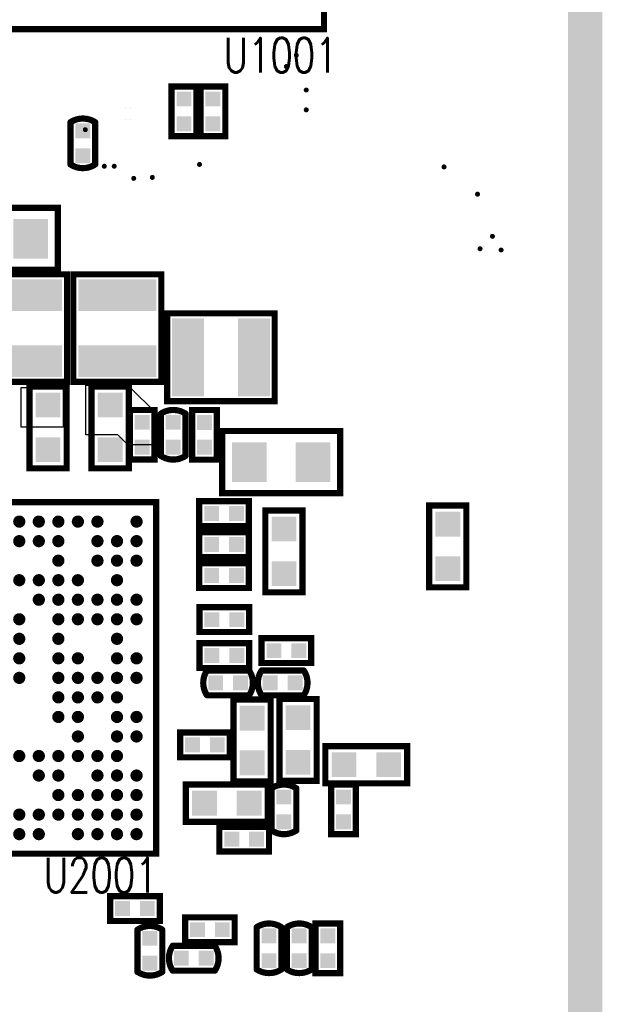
# Model space of a CAD drawing. Extents: x -1.9 to 62.2, y -5.8 to 85.1.
# Tile 7 of 13: x 33.9 to 45.9, y 34.2 to 54.3. Entities that reach past the tile are written whole.
import ezdxf

# ---------------------------------------------------------------- set-up
doc = ezdxf.new("R2010")
doc.units = 0
doc.linetypes.add('KEEPOUT_00001000$0', pattern=[2, 1, 1])
doc.layers.get('0').update_dxf_attribs({"linetype": 'CONTINUOUS'})
for name, color, linetype in [('2D_LINE_01', 96, 'CONTINUOUS'), ('DRIL_NPLTE_THRU_01', 3, 'CONTINUOUS'), ('DRIL_PLTE_THRU_01', 3, 'CONTINUOUS'), ('KEEPOUT_01', 1, 'CONTINUOUS'), ('PADS_INNER', 96, 'CONTINUOUS'), ('PADS_TOP', 96, 'CONTINUOUS'), ('PART_TOP_2DLINE_00', 1, 'CONTINUOUS'), ('PART_TOP_2DLINE_01', 1, 'CONTINUOUS'), ('TEXT_26', 255, 'CONTINUOUS')]:
    doc.layers.add(name, color=color, linetype=linetype)
doc.styles.add('W0$1016', font='simplex', dxfattribs={"width": 0.75})

# ---------------------------------------------------------------- blocks, each defined once
blk = doc.blocks.new('DRAWING_142')
at = {"layer": '2D_LINE_01', "const_width": 0.7}
blk.add_lwpolyline([(0.73684, -1.5268), (0.73684, -70.2268), (16.29284, -70.2268), (16.29284, -51.6262), (23.73684, -51.6262), (23.73684, -1.5268), (0.89284, -1.5268)], dxfattribs=at)
blk = doc.blocks.new('KEEPOUT_70')
at = {"layer": 'KEEPOUT_01', "linetype": 'KEEPOUT_00001000$0'}
blk.add_lwpolyline([(0, 0), (0, -0.8128), (-0.8636, -0.8128), (-0.8636, 0)], close=True, dxfattribs=at)
blk = doc.blocks.new('KEEPOUT_71')
at = {"layer": 'KEEPOUT_01', "linetype": 'KEEPOUT_00001000$0'}
blk.add_lwpolyline([(0, -0.508), (0, -1.1176), (-0.6096, -1.1176), (-0.8128, -0.9144), (-1.4732, -0.9144), (-1.4732, 0.1016), (-0.6096, 0.1016)], close=True, dxfattribs=at)
blk = doc.blocks.new('SMOOTH_0$127')
at = {"const_width": 0.0635}
blk.add_lwpolyline([(-0.03175, 0, 1), (0.03175, 0, 1)], format="xyb", close=True, dxfattribs=at)
blk = doc.blocks.new('PART_BODY_TOP_2')
at = {"layer": 'PART_TOP_2DLINE_00', "const_width": 0.127}
blk.add_lwpolyline([(-1.1, 0.9), (1.1, 0.9), (1.1, -0.9), (-1.1, -0.9)], close=True, dxfattribs=at)
at = {"layer": 'PART_TOP_2DLINE_00'}
for p in [(-1.1, 0.9), (1.1, 0.9), (-1.1, -0.9), (1.1, -0.9)]:
    blk.add_blockref('SMOOTH_0$127', p, dxfattribs=at)
blk = doc.blocks.new('DRIL_HOLE_0')
blk.add_lwpolyline([(0, 0, 1), (0, 0, 1)], format="xyb", close=True)
blk = doc.blocks.new('PAD_0')
blk.add_lwpolyline([(0, 0, 1), (0, 0, 1)], format="xyb", close=True)
blk = doc.blocks.new('PAD_1')
at = {"const_width": 0.65}
blk.add_lwpolyline([(-0.8, 0), (0.8, 0)], dxfattribs=at)
blk = doc.blocks.new('STK_TOP_44')
at = {"layer": 'DRIL_NPLTE_THRU_01'}
blk.add_blockref('DRIL_HOLE_0', (0, 0), dxfattribs=at)
at = {"layer": 'PADS_INNER'}
blk.add_blockref('PAD_0', (0, 0), dxfattribs=at)
at = {"layer": 'PADS_TOP', "rotation": 90}
blk.add_blockref('PAD_1', (0, 0), dxfattribs=at)
blk = doc.blocks.new('SYM_TOP_10')
for name, p in [('STK_TOP_44', (-0.675, 0)), ('STK_TOP_44', (0.675, 0)), ('PART_BODY_TOP_2', (0, 0))]:
    blk.add_blockref(name, p)
blk = doc.blocks.new('PART_TOP_12')
blk.add_blockref('SYM_TOP_10', (0, 0))
blk = doc.blocks.new('PART_BODY_TOP_6')
at = {"layer": 'KEEPOUT_01', "linetype": 'KEEPOUT_00001000$0'}
blk.add_lwpolyline([(3.6, 3.6), (-3.6, 3.6), (-3.6, -3.6), (3.6, -3.6)], close=True, dxfattribs=at)
at = {"layer": 'PART_TOP_2DLINE_00', "const_width": 0.127}
blk.add_lwpolyline([(-2.65, 3.85), (-3.85, 3.85), (-3.85, 2.65)], dxfattribs=at)
blk.add_lwpolyline([(3.6, 3.6), (-3.6, 3.6), (-3.6, -3.6), (3.6, -3.6)], close=True, dxfattribs=at)
at = {"layer": 'PART_TOP_2DLINE_00'}
for p in [(-3.85, 3.85), (-2.65, 3.85), (-3.6, 3.6), (3.6, 3.6), (-3.85, 2.65), (-3.6, -3.6), (3.6, -3.6)]:
    blk.add_blockref('SMOOTH_0$127', p, dxfattribs=at)
blk = doc.blocks.new('PAD_4')
at = {"const_width": 0.125}
blk.add_lwpolyline([(0, -0.0625, 1), (0, 0.0625, 1)], format="xyb", close=True, dxfattribs=at)
blk = doc.blocks.new('STK_TOP_55')
at = {"layer": 'DRIL_NPLTE_THRU_01'}
blk.add_blockref('DRIL_HOLE_0', (0, 0), dxfattribs=at)
at = {"layer": 'PADS_INNER'}
blk.add_blockref('PAD_0', (0, 0), dxfattribs=at)
at = {"layer": 'PADS_TOP'}
blk.add_blockref('PAD_4', (0, 0), dxfattribs=at)
blk = doc.blocks.new('SYM_TOP_14')
for name, p in [('PART_BODY_TOP_6', (0, 0)), ('STK_TOP_55', (-3.2, 3.2)), ('STK_TOP_55', (-2.8, 3.2)), ('STK_TOP_55', (-2.4, 3.2)), ('STK_TOP_55', (-2, 3.2)), ('STK_TOP_55', (-1.2, 3.2)), ('STK_TOP_55', (-0.8, 3.2)), ('STK_TOP_55', (0, 3.2)), ('STK_TOP_55', (0.4, 3.2)), ('STK_TOP_55', (0.8, 3.2)), ('STK_TOP_55', (1.2, 3.2)), ('STK_TOP_55', (1.6, 3.2)), ('STK_TOP_55', (2, 3.2)), ('STK_TOP_55', (2.4, 3.2)), ('STK_TOP_55', (3.2, 3.2)), ('STK_TOP_55', (-3.2, 2.8)), ('STK_TOP_55', (-2.8, 2.8)), ('STK_TOP_55', (-2.4, 2.8)), ('STK_TOP_55', (-1.6, 2.8)), ('STK_TOP_55', (-1.2, 2.8)), ('STK_TOP_55', (-0.8, 2.8)), ('STK_TOP_55', (-0.4, 2.8)), ('STK_TOP_55', (0, 2.8)), ('STK_TOP_55', (0.4, 2.8)), ('STK_TOP_55', (0.8, 2.8)), ('STK_TOP_55', (1.2, 2.8)), ('STK_TOP_55', (1.6, 2.8)), ('STK_TOP_55', (2.4, 2.8)), ('STK_TOP_55', (2.8, 2.8)), ('STK_TOP_55', (3.2, 2.8)), ('STK_TOP_55', (-3.2, 2.4)), ('STK_TOP_55', (-2.8, 2.4)), ('STK_TOP_55', (-2.4, 2.4)), ('STK_TOP_55', (-1.6, 2.4)), ('STK_TOP_55', (1.6, 2.4)), ('STK_TOP_55', (2.4, 2.4)), ('STK_TOP_55', (2.8, 2.4)), ('STK_TOP_55', (3.2, 2.4)), ('STK_TOP_55', (-3.2, 2)), ('STK_TOP_55', (-2.8, 2)), ('STK_TOP_55', (-2.4, 2)), ('STK_TOP_55', (-0.8, 2)), ('STK_TOP_55', (-0.4, 2)), ('STK_TOP_55', (0.4, 2)), ('STK_TOP_55', (0.8, 2)), ('STK_TOP_55', (1.2, 2)), ('STK_TOP_55', (1.6, 2)), ('STK_TOP_55', (2, 2)), ('STK_TOP_55', (2.8, 2)), ('STK_TOP_55', (-3.2, 1.6)), ('STK_TOP_55', (-2.8, 1.6)), ('STK_TOP_55', (-2.4, 1.6)), ('STK_TOP_55', (-2, 1.6)), ('STK_TOP_55', (-1.6, 1.6)), ('STK_TOP_55', (-0.4, 1.6)), ('STK_TOP_55', (0.4, 1.6)), ('STK_TOP_55', (1.2, 1.6)), ('STK_TOP_55', (1.6, 1.6)), ('STK_TOP_55', (2, 1.6)), ('STK_TOP_55', (2.4, 1.6)), ('STK_TOP_55', (2.8, 1.6)), ('STK_TOP_55', (3.2, 1.6)), ('STK_TOP_55', (-2.8, 1.2)), ('STK_TOP_55', (-0.4, 1.2)), ('STK_TOP_55', (0, 1.2)), ('STK_TOP_55', (0.4, 1.2)), ('STK_TOP_55', (0.8, 1.2)), ('STK_TOP_55', (1.6, 1.2)), ('STK_TOP_55', (2, 1.2)), ('STK_TOP_55', (2.4, 1.2)), ('STK_TOP_55', (2.8, 1.2)), ('STK_TOP_55', (3.2, 1.2)), ('STK_TOP_55', (-3.2, 0.8)), ('STK_TOP_55', (-2.4, 0.8)), ('STK_TOP_55', (-2, 0.8)), ('STK_TOP_55', (-1.6, 0.8)), ('STK_TOP_55', (-0.4, 0.8)), ('STK_TOP_55', (0, 0.8)), ('STK_TOP_55', (0.4, 0.8)), ('STK_TOP_55', (0.8, 0.8)), ('STK_TOP_55', (1.6, 0.8)), ('STK_TOP_55', (2.8, 0.8)), ('STK_TOP_55', (-2.8, 0.4)), ('STK_TOP_55', (-2.4, 0.4)), ('STK_TOP_55', (-2, 0.4)), ('STK_TOP_55', (-1.6, 0.4)), ('STK_TOP_55', (-0.4, 0.4)), ('STK_TOP_55', (0, 0.4)), ('STK_TOP_55', (0.4, 0.4)), ('STK_TOP_55', (0.8, 0.4)), ('STK_TOP_55', (1.6, 0.4)), ('STK_TOP_55', (2, 0.4)), ('STK_TOP_55', (2.8, 0.4)), ('STK_TOP_55', (3.2, 0.4)), ('STK_TOP_55', (-3.2, 0)), ('STK_TOP_55', (-2.8, 0)), ('STK_TOP_55', (-1.6, 0)), ('STK_TOP_55', (-0.4, 0)), ('STK_TOP_55', (0, 0)), ('STK_TOP_55', (0.4, 0)), ('STK_TOP_55', (0.8, 0)), ('STK_TOP_55', (1.6, 0)), ('STK_TOP_55', (2, 0)), ('STK_TOP_55', (2.4, 0)), ('STK_TOP_55', (2.8, 0)), ('STK_TOP_55', (3.2, 0)), ('STK_TOP_55', (-3.2, -0.4)), ('STK_TOP_55', (-2.8, -0.4)), ('STK_TOP_55', (-2.4, -0.4)), ('STK_TOP_55', (-1.6, -0.4)), ('STK_TOP_55', (1.6, -0.4)), ('STK_TOP_55', (2, -0.4)), ('STK_TOP_55', (2.4, -0.4)), ('STK_TOP_55', (2.8, -0.4)), ('STK_TOP_55', (-2.8, -0.8)), ('STK_TOP_55', (-2, -0.8)), ('STK_TOP_55', (-1.2, -0.8)), ('STK_TOP_55', (-0.4, -0.8)), ('STK_TOP_55', (0, -0.8)), ('STK_TOP_55', (1.6, -0.8)), ('STK_TOP_55', (2, -0.8)), ('STK_TOP_55', (2.8, -0.8)), ('STK_TOP_55', (3.2, -0.8)), ('STK_TOP_55', (-3.2, -1.2)), ('STK_TOP_55', (-2.8, -1.2)), ('STK_TOP_55', (-2.4, -1.2)), ('STK_TOP_55', (-2, -1.2)), ('STK_TOP_55', (-1.6, -1.2)), ('STK_TOP_55', (2, -1.2)), ('STK_TOP_55', (2.8, -1.2)), ('STK_TOP_55', (3.2, -1.2)), ('STK_TOP_55', (-3.2, -1.6)), ('STK_TOP_55', (-2.8, -1.6)), ('STK_TOP_55', (-1.6, -1.6)), ('STK_TOP_55', (-1.2, -1.6)), ('STK_TOP_55', (-0.8, -1.6)), ('STK_TOP_55', (-0.4, -1.6)), ('STK_TOP_55', (0, -1.6)), ('STK_TOP_55', (0.4, -1.6)), ('STK_TOP_55', (0.8, -1.6)), ('STK_TOP_55', (1.2, -1.6)), ('STK_TOP_55', (1.6, -1.6)), ('STK_TOP_55', (2, -1.6)), ('STK_TOP_55', (2.4, -1.6)), ('STK_TOP_55', (2.8, -1.6)), ('STK_TOP_55', (-2.8, -2)), ('STK_TOP_55', (-2, -2)), ('STK_TOP_55', (-1.6, -2)), ('STK_TOP_55', (-1.2, -2)), ('STK_TOP_55', (-0.4, -2)), ('STK_TOP_55', (0, -2)), ('STK_TOP_55', (0.4, -2)), ('STK_TOP_55', (1.2, -2)), ('STK_TOP_55', (1.6, -2)), ('STK_TOP_55', (2.4, -2)), ('STK_TOP_55', (2.8, -2)), ('STK_TOP_55', (3.2, -2)), ('STK_TOP_55', (-3.2, -2.4)), ('STK_TOP_55', (-2.8, -2.4)), ('STK_TOP_55', (-2.4, -2.4)), ('STK_TOP_55', (-2, -2.4)), ('STK_TOP_55', (-1.6, -2.4)), ('STK_TOP_55', (-1.2, -2.4)), ('STK_TOP_55', (0, -2.4)), ('STK_TOP_55', (0.4, -2.4)), ('STK_TOP_55', (1.6, -2.4)), ('STK_TOP_55', (2, -2.4)), ('STK_TOP_55', (2.4, -2.4)), ('STK_TOP_55', (2.8, -2.4)), ('STK_TOP_55', (3.2, -2.4)), ('STK_TOP_55', (-3.2, -2.8)), ('STK_TOP_55', (-2.8, -2.8)), ('STK_TOP_55', (-2.4, -2.8)), ('STK_TOP_55', (-2, -2.8)), ('STK_TOP_55', (-1.6, -2.8)), ('STK_TOP_55', (-1.2, -2.8)), ('STK_TOP_55', (-0.8, -2.8)), ('STK_TOP_55', (-0.4, -2.8)), ('STK_TOP_55', (0, -2.8)), ('STK_TOP_55', (0.4, -2.8)), ('STK_TOP_55', (0.8, -2.8)), ('STK_TOP_55', (1.2, -2.8)), ('STK_TOP_55', (1.6, -2.8)), ('STK_TOP_55', (2, -2.8)), ('STK_TOP_55', (2.4, -2.8)), ('STK_TOP_55', (2.8, -2.8)), ('STK_TOP_55', (3.2, -2.8)), ('STK_TOP_55', (-3.2, -3.2)), ('STK_TOP_55', (-2.8, -3.2)), ('STK_TOP_55', (-2.4, -3.2)), ('STK_TOP_55', (-1.6, -3.2)), ('STK_TOP_55', (-1.2, -3.2)), ('STK_TOP_55', (-0.4, -3.2)), ('STK_TOP_55', (0, -3.2)), ('STK_TOP_55', (0.8, -3.2)), ('STK_TOP_55', (1.2, -3.2)), ('STK_TOP_55', (2, -3.2)), ('STK_TOP_55', (2.4, -3.2)), ('STK_TOP_55', (2.8, -3.2)), ('STK_TOP_55', (3.2, -3.2))]:
    blk.add_blockref(name, p)
blk = doc.blocks.new('PART_TOP_22')
blk.add_blockref('SYM_TOP_14', (0, 0))
blk = doc.blocks.new('PAD_5')
at = {"const_width": 0.0508}
blk.add_lwpolyline([(0, -0.0254, 1), (0, 0.0254, 1)], format="xyb", close=True, dxfattribs=at)
blk = doc.blocks.new('STK_TOP_52')
at = {"layer": 'DRIL_PLTE_THRU_01'}
blk.add_blockref('DRIL_HOLE_0', (0, 0), dxfattribs=at)
at = {"layer": 'PADS_INNER'}
blk.add_blockref('PAD_0', (0, 0), dxfattribs=at)
at = {"layer": 'PADS_TOP'}
blk.add_blockref('PAD_5', (0, 0), dxfattribs=at)
blk = doc.blocks.new('SYM_TOP_19')
blk.add_blockref('STK_TOP_52', (0, 0))
blk = doc.blocks.new('PART_TOP_32')
blk.add_blockref('SYM_TOP_19', (0, 0))
blk = doc.blocks.new('PART_TOP_33')
blk.add_blockref('SYM_TOP_19', (0, 0))
blk = doc.blocks.new('PART_TOP_34')
blk.add_blockref('SYM_TOP_19', (0, 0))
blk = doc.blocks.new('PART_TOP_35')
blk.add_blockref('SYM_TOP_19', (0, 0))
blk = doc.blocks.new('PART_TOP_36')
blk.add_blockref('SYM_TOP_19', (0, 0))
blk = doc.blocks.new('PART_TOP_37')
blk.add_blockref('SYM_TOP_19', (0, 0))
blk = doc.blocks.new('PART_TOP_38')
blk.add_blockref('SYM_TOP_19', (0, 0))
blk = doc.blocks.new('PART_TOP_39')
blk.add_blockref('SYM_TOP_19', (0, 0))
blk = doc.blocks.new('PART_TOP_40')
blk.add_blockref('SYM_TOP_19', (0, 0))
blk = doc.blocks.new('PART_TOP_41')
blk.add_blockref('SYM_TOP_19', (0, 0))
blk = doc.blocks.new('PART_TOP_42')
blk.add_blockref('SYM_TOP_19', (0, 0))
blk = doc.blocks.new('PART_TOP_43')
blk.add_blockref('SYM_TOP_19', (0, 0))
blk = doc.blocks.new('PART_TOP_44')
blk.add_blockref('SYM_TOP_19', (0, 0))
blk = doc.blocks.new('PART_TOP_45')
blk.add_blockref('SYM_TOP_19', (0, 0))
blk = doc.blocks.new('PART_TOP_46')
blk.add_blockref('SYM_TOP_19', (0, 0))
blk = doc.blocks.new('STK_TOP_53')
at = {"layer": 'DRIL_PLTE_THRU_01'}
blk.add_blockref('DRIL_HOLE_0', (0, 0), dxfattribs=at)
at = {"layer": 'PADS_INNER'}
blk.add_blockref('PAD_0', (0, 0), dxfattribs=at)
at = {"layer": 'PADS_TOP'}
blk.add_blockref('PAD_0', (0, 0), dxfattribs=at)
blk = doc.blocks.new('SYM_TOP_20')
blk.add_blockref('STK_TOP_53', (0, 0))
blk = doc.blocks.new('PART_TOP_72')
blk.add_blockref('SYM_TOP_20', (0, 0))
blk = doc.blocks.new('PART_TOP_73')
blk.add_blockref('SYM_TOP_20', (0, 0))
blk = doc.blocks.new('PART_TOP_74')
blk.add_blockref('SYM_TOP_20', (0, 0))
blk = doc.blocks.new('PART_TOP_75')
blk.add_blockref('SYM_TOP_20', (0, 0))
blk = doc.blocks.new('PART_TOP_76')
blk.add_blockref('SYM_TOP_20', (0, 0))
blk = doc.blocks.new('PART_TOP_77')
blk.add_blockref('SYM_TOP_20', (0, 0))
blk = doc.blocks.new('PART_TOP_78')
blk.add_blockref('SYM_TOP_20', (0, 0))
blk = doc.blocks.new('PART_TOP_79')
blk.add_blockref('SYM_TOP_20', (0, 0))
blk = doc.blocks.new('PART_TOP_80')
blk.add_blockref('SYM_TOP_20', (0, 0))
blk = doc.blocks.new('PART_TOP_81')
blk.add_blockref('SYM_TOP_20', (0, 0))
blk = doc.blocks.new('PART_TOP_82')
blk.add_blockref('SYM_TOP_20', (0, 0))
blk = doc.blocks.new('PART_TOP_83')
blk.add_blockref('SYM_TOP_20', (0, 0))
blk = doc.blocks.new('PART_TOP_84')
blk.add_blockref('SYM_TOP_20', (0, 0))
blk = doc.blocks.new('PART_TOP_85')
blk.add_blockref('SYM_TOP_20', (0, 0))
blk = doc.blocks.new('STK_TOP_94')
at = {"layer": 'DRIL_PLTE_THRU_01'}
blk.add_blockref('DRIL_HOLE_0', (0, 0), dxfattribs=at)
at = {"layer": 'PADS_INNER'}
blk.add_blockref('PAD_0', (0, 0), dxfattribs=at)
at = {"layer": 'PADS_TOP'}
blk.add_blockref('PAD_0', (0, 0), dxfattribs=at)
blk = doc.blocks.new('SYM_TOP_24')
blk.add_blockref('STK_TOP_94', (0, 0))
blk = doc.blocks.new('PART_TOP_125')
blk.add_blockref('SYM_TOP_24', (0, 0))
blk = doc.blocks.new('PART_TOP_126')
blk.add_blockref('SYM_TOP_24', (0, 0))
blk = doc.blocks.new('PART_TOP_129')
blk.add_blockref('SYM_TOP_24', (0, 0))
blk = doc.blocks.new('PART_TOP_130')
blk.add_blockref('SYM_TOP_24', (0, 0))
blk = doc.blocks.new('PART_TOP_170')
blk.add_blockref('SYM_TOP_10', (0, 0))
blk = doc.blocks.new('PART_TOP_171')
blk.add_blockref('SYM_TOP_10', (0, 0))
blk = doc.blocks.new('PART_BODY_TOP_4')
at = {"layer": 'PART_TOP_2DLINE_01', "const_width": 0.127}
blk.add_lwpolyline([(-0.4318, 0.254), (0.4318, 0.254, -0.3000144), (0.4318, -0.254), (-0.4318, -0.254, -0.3000144)], format="xyb", close=True, dxfattribs=at)
at = {"layer": 'PART_TOP_2DLINE_01'}
for p in [(-0.4318, 0.254), (0.4318, 0.254), (-0.4318, -0.254), (0.4318, -0.254)]:
    blk.add_blockref('SMOOTH_0$127', p, dxfattribs=at)
blk = doc.blocks.new('PAD_2')
at = {"const_width": 0.3048}
blk.add_lwpolyline([(-0.1524, 0), (0.1524, 0)], dxfattribs=at)
blk = doc.blocks.new('STK_TOP_46')
at = {"layer": 'DRIL_PLTE_THRU_01'}
blk.add_blockref('DRIL_HOLE_0', (0, 0), dxfattribs=at)
at = {"layer": 'PADS_INNER'}
blk.add_blockref('PAD_0', (0, 0), dxfattribs=at)
at = {"layer": 'PADS_TOP'}
blk.add_blockref('PAD_2', (0, 0), dxfattribs=at)
blk = doc.blocks.new('SYM_TOP_12')
for name, p in [('PART_BODY_TOP_4', (0, 0)), ('STK_TOP_46', (-0.254, 0)), ('STK_TOP_46', (0.254, 0))]:
    blk.add_blockref(name, p)
blk = doc.blocks.new('PART_TOP_173')
blk.add_blockref('SYM_TOP_12', (0, 0))
blk = doc.blocks.new('PART_BODY_TOP_75')
at = {"layer": 'PART_TOP_2DLINE_01', "const_width": 0.127}
blk.add_lwpolyline([(-0.508, 0.254), (0.508, 0.254), (0.508, -0.254), (-0.508, -0.254)], close=True, dxfattribs=at)
at = {"layer": 'PART_TOP_2DLINE_01'}
for p in [(-0.508, 0.254), (0.508, 0.254), (-0.508, -0.254), (0.508, -0.254)]:
    blk.add_blockref('SMOOTH_0$127', p, dxfattribs=at)
blk = doc.blocks.new('STK_TOP_41')
at = {"layer": 'DRIL_NPLTE_THRU_01'}
blk.add_blockref('DRIL_HOLE_0', (0, 0), dxfattribs=at)
at = {"layer": 'PADS_INNER'}
blk.add_blockref('PAD_0', (0, 0), dxfattribs=at)
at = {"layer": 'PADS_TOP'}
blk.add_blockref('PAD_2', (0, 0), dxfattribs=at)
blk = doc.blocks.new('SYM_TOP_29')
for name, p in [('PART_BODY_TOP_75', (0, 0)), ('STK_TOP_41', (-0.254, 0)), ('STK_TOP_41', (0.254, 0))]:
    blk.add_blockref(name, p)
blk = doc.blocks.new('PART_TOP_217')
blk.add_blockref('SYM_TOP_29', (0, 0))
blk = doc.blocks.new('PART_TOP_247')
blk.add_blockref('SYM_TOP_29', (0, 0))
blk = doc.blocks.new('PART_TOP_248')
blk.add_blockref('SYM_TOP_29', (0, 0))
blk = doc.blocks.new('PART_TOP_249')
blk.add_blockref('SYM_TOP_29', (0, 0))
blk = doc.blocks.new('PART_TOP_250')
blk.add_blockref('SYM_TOP_29', (0, 0))
blk = doc.blocks.new('PART_BODY_TOP_76')
at = {"layer": 'PART_TOP_2DLINE_01', "const_width": 0.127}
blk.add_lwpolyline([(0.8382, -0.381), (0.8382, 0.381), (-0.8382, 0.381), (-0.8382, -0.381)], close=True, dxfattribs=at)
at = {"layer": 'PART_TOP_2DLINE_01'}
for p in [(-0.8382, 0.381), (0.8382, 0.381), (-0.8382, -0.381), (0.8382, -0.381)]:
    blk.add_blockref('SMOOTH_0$127', p, dxfattribs=at)
blk = doc.blocks.new('PAD_7')
at = {"const_width": 0.508}
blk.add_lwpolyline([(-0.254, 0), (0.254, 0)], dxfattribs=at)
blk = doc.blocks.new('STK_TOP_33')
at = {"layer": 'DRIL_PLTE_THRU_01'}
blk.add_blockref('DRIL_HOLE_0', (0, 0), dxfattribs=at)
at = {"layer": 'PADS_INNER'}
blk.add_blockref('PAD_0', (0, 0), dxfattribs=at)
at = {"layer": 'PADS_TOP'}
blk.add_blockref('PAD_7', (0, 0), dxfattribs=at)
blk = doc.blocks.new('SYM_TOP_30')
for name, p in [('PART_BODY_TOP_76', (0, 0)), ('STK_TOP_33', (-0.4572, 0)), ('STK_TOP_33', (0.4572, 0))]:
    blk.add_blockref(name, p)
blk = doc.blocks.new('PART_TOP_265')
blk.add_blockref('SYM_TOP_30', (0, 0))
blk = doc.blocks.new('PART_TOP_266')
blk.add_blockref('SYM_TOP_30', (0, 0))
blk = doc.blocks.new('PART_BODY_TOP_77')
at = {"layer": 'PART_TOP_2DLINE_01', "const_width": 0.127}
blk.add_lwpolyline([(-1.2065, 0.635), (1.2065, 0.635), (1.2065, -0.635), (-1.2065, -0.635)], close=True, dxfattribs=at)
at = {"layer": 'PART_TOP_2DLINE_01'}
for p in [(-1.2065, 0.635), (1.2065, 0.635), (-1.2065, -0.635), (1.2065, -0.635)]:
    blk.add_blockref('SMOOTH_0$127', p, dxfattribs=at)
blk = doc.blocks.new('PAD_8')
at = {"const_width": 0.7112}
blk.add_lwpolyline([(-0.4064, 0), (0.4064, 0)], dxfattribs=at)
blk = doc.blocks.new('STK_TOP_40')
at = {"layer": 'DRIL_NPLTE_THRU_01'}
blk.add_blockref('DRIL_HOLE_0', (0, 0), dxfattribs=at)
at = {"layer": 'PADS_INNER'}
blk.add_blockref('PAD_0', (0, 0), dxfattribs=at)
at = {"layer": 'PADS_TOP', "rotation": 90}
blk.add_blockref('PAD_8', (0, 0), dxfattribs=at)
blk = doc.blocks.new('SYM_TOP_31')
for name, p in [('PART_BODY_TOP_77', (0, 0)), ('STK_TOP_40', (-0.65, 0)), ('STK_TOP_40', (0.65, 0))]:
    blk.add_blockref(name, p)
blk = doc.blocks.new('PART_TOP_284')
blk.add_blockref('SYM_TOP_31', (0, 0))
blk = doc.blocks.new('PART_TOP_285')
blk.add_blockref('SYM_TOP_31', (0, 0))
blk = doc.blocks.new('PART_BODY_TOP_78')
at = {"layer": 'KEEPOUT_01', "linetype": 'KEEPOUT_00001000$0'}
blk.add_lwpolyline([(7.1, 7.1), (-7.1, 7.1), (-7.1, -7.1), (7.1, -7.1)], close=True, dxfattribs=at)
at = {"layer": 'PART_TOP_2DLINE_00', "const_width": 0.127}
blk.add_lwpolyline([(-4.983, 7.35), (-7.35, 7.35), (-7.35, 4.983)], dxfattribs=at)
blk.add_lwpolyline([(7.1, 7.1), (-7.1, 7.1), (-7.1, -7.1), (7.1, -7.1)], close=True, dxfattribs=at)
at = {"layer": 'PART_TOP_2DLINE_00'}
for p in [(-7.35, 7.35), (-4.983, 7.35), (-7.1, 7.1), (7.1, 7.1), (-7.35, 4.983), (-7.1, -7.1), (7.1, -7.1)]:
    blk.add_blockref('SMOOTH_0$127', p, dxfattribs=at)
blk = doc.blocks.new('SYM_TOP_32')
blk.add_blockref('PART_BODY_TOP_78', (0, 0))
blk = doc.blocks.new('PART_TOP_288')
blk.add_blockref('SYM_TOP_32', (0, 0))
blk = doc.blocks.new('PART_TOP_315')
blk.add_blockref('SYM_TOP_29', (0, 0))
blk = doc.blocks.new('PART_TOP_326')
blk.add_blockref('SYM_TOP_30', (0, 0))
blk = doc.blocks.new('PART_TOP_327')
blk.add_blockref('SYM_TOP_30', (0, 0))
blk = doc.blocks.new('PART_TOP_334')
blk.add_blockref('SYM_TOP_30', (0, 0))
blk = doc.blocks.new('PART_TOP_335')
blk.add_blockref('SYM_TOP_30', (0, 0))
blk = doc.blocks.new('PART_TOP_336')
blk.add_blockref('SYM_TOP_30', (0, 0))
blk = doc.blocks.new('PART_TOP_338')
blk.add_blockref('SYM_TOP_30', (0, 0))
blk = doc.blocks.new('PART_TOP_442')
blk.add_blockref('SYM_TOP_12', (0, 0))
blk = doc.blocks.new('PART_TOP_562')
blk.add_blockref('SYM_TOP_29', (0, 0))
blk = doc.blocks.new('PART_TOP_566')
blk.add_blockref('SYM_TOP_29', (0, 0))
blk = doc.blocks.new('PART_TOP_568')
blk.add_blockref('SYM_TOP_29', (0, 0))
blk = doc.blocks.new('PART_TOP_569')
blk.add_blockref('SYM_TOP_29', (0, 0))
blk = doc.blocks.new('PART_TOP_570')
blk.add_blockref('SYM_TOP_29', (0, 0))
blk = doc.blocks.new('PART_TOP_571')
blk.add_blockref('SYM_TOP_29', (0, 0))
blk = doc.blocks.new('PART_TOP_572')
blk.add_blockref('SYM_TOP_29', (0, 0))
blk = doc.blocks.new('PART_TOP_575')
blk.add_blockref('SYM_TOP_29', (0, 0))
blk = doc.blocks.new('PART_TOP_579')
blk.add_blockref('SYM_TOP_29', (0, 0))
blk = doc.blocks.new('PART_TOP_632')
blk.add_blockref('SYM_TOP_12', (0, 0))
blk = doc.blocks.new('PART_TOP_634')
blk.add_blockref('SYM_TOP_12', (0, 0))
blk = doc.blocks.new('PART_TOP_635')
blk.add_blockref('SYM_TOP_12', (0, 0))
blk = doc.blocks.new('PART_TOP_636')
blk.add_blockref('SYM_TOP_12', (0, 0))
blk = doc.blocks.new('PART_TOP_637')
blk.add_blockref('SYM_TOP_12', (0, 0))
blk = doc.blocks.new('PAD_9')
blk.add_lwpolyline([(0, 0), (0, 0)])
blk = doc.blocks.new('STK_TOP_77')
at = {"layer": 'DRIL_NPLTE_THRU_01'}
blk.add_blockref('DRIL_HOLE_0', (0, 0), dxfattribs=at)
at = {"layer": 'PADS_INNER'}
blk.add_blockref('PAD_9', (0, 0), dxfattribs=at)
at = {"layer": 'PADS_TOP'}
blk.add_blockref('PAD_9', (0, 0), dxfattribs=at)
blk = doc.blocks.new('SYM_TOP_101')
for p in [(-0.0508, 0), (0.0508, 0)]:
    blk.add_blockref('STK_TOP_77', p)
blk = doc.blocks.new('PART_TOP_707')
blk.add_blockref('SYM_TOP_101', (0, 0))
blk = doc.blocks.new('PART_TOP_708')
blk.add_blockref('SYM_TOP_101', (0, 0))
blk = doc.blocks.new('PART_TOP_766')
blk.add_blockref('SYM_TOP_12', (0, 0))
blk = doc.blocks.new('PART_TOP_787')
blk.add_blockref('SYM_TOP_29', (0, 0))
blk = doc.blocks.new('PART_TOP_788')
blk.add_blockref('SYM_TOP_12', (0, 0))

msp = doc.modelspace()

# ---------------------------------------------------------------- block references
for name, p in [('DRAWING_142', (21.76316, 85.1542)), ('PART_TOP_288', (33.056066, 61.227462)), ('PART_TOP_129', (35.068, 54.2544)), ('PART_TOP_130', (35.0172, 53.6956)), ('PART_TOP_43', (39.5892, 53.594)), ('PART_TOP_42', (39.386, 53.3654)), ('PART_TOP_45', (39.7924, 52.8828)), ('PART_TOP_76', (40.0972, 52.7304)), ('PART_TOP_707', (36.1348, 52.5018)), ('PART_TOP_44', (39.7924, 52.4764)), ('PART_TOP_33', (35.2712, 52.07)), ('PART_TOP_36', (35.6595, 51.3214)), ('PART_TOP_37', (35.8627, 51.3214)), ('PART_TOP_32', (37.608, 51.3588)), ('PART_TOP_35', (42.6118, 51.308)), ('PART_TOP_126', (34.4584, 51.2064)), ('PART_TOP_125', (34.9664, 51.2064)), ('PART_TOP_38', (36.2618, 51.07305)), ('PART_TOP_34', (36.6428, 51.0921)), ('PART_TOP_85', (38.878, 50.9524)), ('PART_TOP_46', (43.2976, 50.7492)), ('PART_TOP_83', (38.2684, 50.2412)), ('PART_TOP_82', (38.5478, 50.2412)), ('PART_TOP_74', (40.3004, 50.23485)), ('PART_TOP_84', (38.0906, 50.0888)), ('PART_TOP_81', (37.9636, 49.911)), ('PART_TOP_80', (41.8244, 49.9872)), ('PART_TOP_77', (42.9928, 49.9872)), ('PART_TOP_41', (43.6024, 49.8856)), ('PART_TOP_73', (40.402, 49.7332)), ('PART_TOP_39', (43.3484, 49.6316)), ('PART_TOP_40', (43.7802, 49.6062)), ('PART_TOP_75', (41.0116, 49.5808)), ('PART_TOP_79', (42.5864, 49.5808)), ('PART_TOP_78', (42.9928, 49.4538)), ('PART_TOP_72', (42.3578, 49.022)), ('PART_TOP_171', (38.0471, 47.4098)), ('KEEPOUT_70', (34.8213, 46.7875)), ('KEEPOUT_71', (36.7517, 46.7367)), ('PART_TOP_285', (39.279, 45.2635)), ('PART_TOP_22', (33.119566, 40.843962)), ('PART_TOP_248', (38.1106, 44.2094)), ('PART_TOP_250', (38.1106, 43.5744)), ('PART_TOP_249', (38.1106, 42.9394)), ('PART_TOP_571', (38.116, 42.037)), ('PART_TOP_569', (38.116, 41.3004)), ('PART_TOP_637', (38.1922, 40.7416)), ('PART_TOP_579', (37.719, 39.4716)), ('PART_TOP_335', (41.021, 39.0652)), ('PART_TOP_336', (38.1668, 38.2778)), ('PART_TOP_566', (38.5224, 37.5412))]:
    msp.add_blockref(name, p)
for name, p, rotation in [('PART_TOP_315', (37.2905, 52.44465), 270), ('PART_TOP_217', (37.88105, 52.44465), 270), ('PART_TOP_442', (35.2204, 51.7906), 270), ('PART_TOP_708', (36.1348, 52.2732), 180), ('PART_TOP_284', (33.5026, 49.8348), 180), ('PART_TOP_170', (33.9958, 48.0067), 90), ('PART_TOP_12', (35.9262, 48.0067), 90), ('PART_TOP_326', (34.5092, 45.974), 90), ('PART_TOP_327', (35.7792, 45.974), 90), ('PART_TOP_247', (36.4342, 45.8223), 90), ('PART_TOP_173', (37.0692, 45.8223), 270), ('PART_TOP_568', (37.7096, 45.8216), 90), ('PART_TOP_334', (39.3352, 43.434), 90), ('PART_TOP_338', (42.688, 43.5356), 90), ('PART_TOP_570', (39.386, 41.402), 180), ('PART_TOP_636', (39.3098, 40.7416), 180), ('PART_TOP_266', (39.624, 39.5732), 270), ('PART_TOP_265', (38.6842, 39.561262), 270), ('PART_TOP_632', (39.3352, 38.1508), 270), ('PART_TOP_572', (40.5544, 38.1508), 270), ('PART_TOP_575', (36.2872, 36.1188), 180), ('PART_TOP_562', (37.8206, 35.687), 180), ('PART_TOP_635', (36.592, 35.2552), 270), ('PART_TOP_766', (39.0304, 35.306), 90), ('PART_TOP_788', (39.6494, 35.306), 90), ('PART_TOP_787', (40.2336, 35.306), 270), ('PART_TOP_634', (37.4904, 35.1028), 180)]:
    msp.add_blockref(name, p, dxfattribs=dict(rotation=rotation))

# ---------------------------------------------------------------- texts
at = {"layer": 'TEXT_26', "style": 'W0$1016', "width": 0.75}
for s, p in [('U1001', (38.1, 53.2384)), ('U2001', (34.417, 36.449))]:
    msp.add_text(s, height=0.7112, dxfattribs=at).set_placement(p)

doc.saveas('drawing.dxf')
